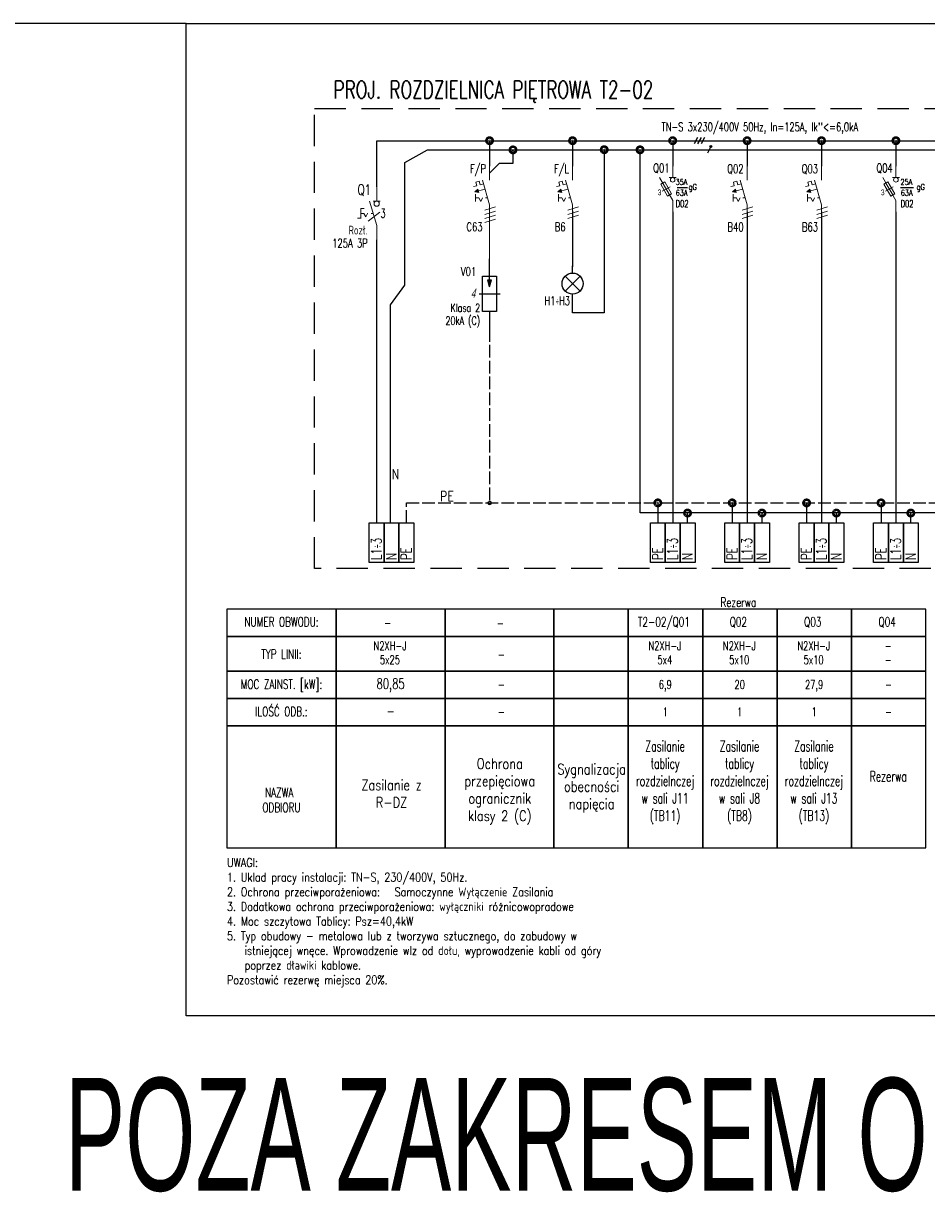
# Model space of a CAD drawing. Header units: millimetres. Extents: x -1290 to 1795, y -4192 to -1311.
# Tile 9 of 256: x -53 to 204, y -2428 to -2096. Entities that reach past the tile are written whole.
import ezdxf
from ezdxf.enums import TextEntityAlignment as Align

# ---------------------------------------------------------------- set-up
doc = ezdxf.new("R2010")
doc.units = ezdxf.units.MM
for name, pattern in [('ACAD_ISO02W100', [15, 12, -3]), ('ACAD_ISO03W100', [30, 12, -18]), ('DASHED', [19.05, 12.7, -6.35]), ('REDNIA', [0])]:
    doc.linetypes.add(name, pattern=pattern)
for name, color, linetype in [('$EL_Rezerwa', 30, 'Continuous'), ('A4_TABELKA', 255, 'Continuous'), ('L', 1, 'Continuous'), ('N', 3, 'Continuous'), ('PE', 9, 'Continuous'), ('SCHEMAT', 3, 'Continuous'), ('Symbole', 3, 'Continuous'), ('Tekst', 7, 'Continuous')]:
    doc.layers.add(name, color=color, linetype=linetype)
doc.layers.add('SCHEMAT_PROJ', color=1, linetype='Continuous', lineweight=9)
doc.styles.add('ROMANS', font='romans.shx', dxfattribs={"width": 0.8})
doc.styles.get("Standard").update_dxf_attribs({"font": 'ARIALN.TTF', "width": 0.8})

# ---------------------------------------------------------------- blocks, each defined once
blk = doc.blocks.new('689o789o')
h = blk.add_hatch(color=256)
edge = h.paths.add_edge_path()
edge.add_arc((0.34, 0.66), 0.211, 0, 360)
blk.add_line((0.34, 0.66), (-0.34, -0.66))
blk.add_circle((0.34, 0.66), 0.211)
blk = doc.blocks.new('ROZL3B')
for p, q in [((0, -4), (0, 0)), ((0, -11), (-2, -4)), ((-1, -4), (1, -4)), ((0, -11), (0, -15))]:
    blk.add_line(p, q)
at = {"color": 7}
for p, q in [((-4.53, -8.93), (-4.53, -6.08)), ((-4.53, -6.08), (-3.59, -6.08)), ((-4.53, -8.89), (-5.47, -8.89)), ((-3.61, -7.5), (-4.53, -7.5)), ((-3.61, -7.5), (-3.13, -8.47)), ((-2.64, -7.5), (-3.13, -8.47)), ((-2.41, -9.75), (0.92, -7.19))]:
    blk.add_line(p, q, dxfattribs=at)
at = {"color": 7, "linetype": 'ACAD_ISO03W100', "ltscale": 0.05}
blk.add_line((-1, -7.5), (-2.64, -7.5), dxfattribs=at)
blk.add_circle((0, -4.75), 0.75)
at = {"color": 7, "linetype": 'Continuous', "style": 'ROMANS', "width": 0.7}
blk.add_text('3', height=2.5, dxfattribs=at).set_placement((1.05, -8.74))
at = {"color": 3, "linetype": 'ACAD_ISO03W100', "style": 'ROMANS', "width": 0.7, "flags": 4}
for tag, p in [('NR_APARATU', (-10, 3)), ('TYP_APARATU1', (-10, -2.5)), ('TYP_APARATU2', (-10, -6))]:
    blk.add_attdef(tag, p, '', height=2.5, dxfattribs=at)
blk = doc.blocks.new('Żarówka')
at = {"layer": 'Symbole'}
for p, q in [((0, -2), (0, 0)), ((-2.12, -7.12), (2.12, -2.88)), ((-2.12, -2.88), (2.12, -7.12))]:
    blk.add_line(p, q, dxfattribs=at)
blk.add_circle((0, -5), 3, dxfattribs=at)
blk = doc.blocks.new('Kropka')
at = {"color": 0, "const_width": 0.919}
blk.add_lwpolyline([(0.01, -0.19, 0.198912), (0.14, -0.14, 0.198912), (0.2, -0.01, 0.198912), (0.14, 0.12, 0.198912), (0.01, 0.17, 0.198912), (-0.12, 0.12, 0.198912), (-0.17, -0.01, 0.198912), (-0.12, -0.14, 0.198912), (0.01, -0.19)], format="xyb", close=True, dxfattribs=at)
blk = doc.blocks.new('Ochronnik przepięciowy')
at = {"layer": 'Symbole'}
for p, q in [((0, -8), (0, 0)), ((0, -8), (-0.5, -6)), ((-0.5, -6), (0.5, -6)), ((-0.44, -6.25), (0.44, -6.25)), ((-0.38, -6.5), (0.38, -6.5)), ((0, -8), (0.5, -6)), ((-0.31, -6.75), (0.31, -6.75)), ((-0.25, -7), (0.25, -7)), ((-0.19, -7.25), (0.19, -7.25)), ((-0.12, -7.5), (0.12, -7.5)), ((0, -15), (0, -20))]:
    blk.add_line(p, q, dxfattribs=at)
at = {"layer": 'Symbole', "color": 5}
blk.add_line((-3, -10), (3, -10), dxfattribs=at)
at = {"layer": 'Symbole'}
blk.add_lwpolyline([(-2, -5), (2, -5), (2, -15), (-2, -15), (-2, -5)], dxfattribs=at)
at = {"layer": 'Symbole', "color": 7, "oblique": 15, "width": 0.8, "flags": 8}
blk.add_attdef('N', (-6.35, -11.05), '', height=2.5, dxfattribs=at)
blk = doc.blocks.new('1INST')
blk.add_hatch(color=3).paths.add_polyline_path([(-4.17, -7.33), (-3.07, -7.53), (-3.35, -6.57)])
for p, q in [((0, -4), (0, 0)), ((0, -11), (-2, -4)), ((0, -11), (0, -15))]:
    blk.add_line(p, q)
at = {"color": 3}
for p, q in [((-4.6, -5.83), (-3.64, -5.55)), ((-1.29, -6.5), (-4.17, -7.33)), ((-3.91, -4.59), (-2.95, -4.31)), ((-3.64, -5.55), (-3.91, -4.59)), ((-2.95, -4.31), (-2.68, -5.28)), ((-2.68, -5.28), (-1.71, -5)), ((-4, -10), (-4, -8)), ((-3.02, -8.96), (-4, -8.96)), ((-3.02, -8.96), (-2.5, -10)), ((-1.98, -8.96), (-2.5, -10))]:
    blk.add_line(p, q, dxfattribs=at)
at = {"color": 3, "linetype": 'ACAD_ISO03W100', "ltscale": 0.05}
blk.add_line((-0.58, -8.96), (-1.98, -8.96), dxfattribs=at)
at = {"color": 3}
blk.add_lwpolyline([(-4.17, -7.33), (-3.07, -7.53), (-3.35, -6.57)], close=True, dxfattribs=at)
at = {"color": 3, "linetype": 'ACAD_ISO03W100', "style": 'ROMANS', "width": 0.7}
for tag, p in [('NR_APARATU', (-1, -2)), ('TYP_APARATU', (-1, -19)), ('PRĄD_APARATU', (-1, -24))]:
    blk.add_attdef(tag, text='', height=2.5, dxfattribs=at).set_placement(p, align=Align.RIGHT)
at = {"color": 3, "linetype": 'ACAD_ISO03W100', "style": 'ROMANS', "text_generation_flag": 4, "width": 0.5}
blk.add_attdef('LICZBA_FAZ', text='', height=2, rotation=270, dxfattribs=at).set_placement((0, -11.5), align=Align.MIDDLE_LEFT)
blk = doc.blocks.new('Rozłacznik bezpiecznikowy 01')
for p, q in [((0, -5), (0, 0)), ((0, -15), (-5.77, -5)), ((-1.5, -5), (1.5, -5)), ((-5.25, -7.9), (-3.52, -6.9)), ((-2.25, -13.1), (-5.25, -7.9)), ((-4.39, -7.4), (-1.39, -12.6)), ((-3.52, -6.9), (-0.52, -12.1)), ((-0.52, -12.1), (-2.25, -13.1)), ((0, -20), (0, -15))]:
    blk.add_line(p, q)
at = {"color": 7}
blk.add_line((-4.62, -11), (-1.15, -9), dxfattribs=at)
blk.add_circle((0, -6), 1)
at = {"color": 7, "width": 0.8, "flags": 8}
blk.add_attdef('N', (-6.96, -12.84), '', height=2.5, dxfattribs=at)

msp = doc.modelspace()

# ---------------------------------------------------------------- linework, layer by layer
at = {"layer": '$EL_Rezerwa'}
for points in [[(140.38, -2270.45), (161.53, -2270.45), (161.53, -2262.7), (140.38, -2262.7)], [(140.38, -2280.32), (161.53, -2280.32), (161.53, -2270.45), (140.38, -2270.45)], [(140.38, -2288.08), (161.53, -2288.08), (161.53, -2280.32), (140.38, -2280.32)], [(140.38, -2295.83), (161.53, -2295.83), (161.53, -2288.08), (140.38, -2288.08)], [(140.38, -2330.54), (161.53, -2330.54), (161.53, -2295.83), (140.38, -2295.83)]]:
    msp.add_lwpolyline(points, close=True, dxfattribs=at)
for p, q in [((138.88, -2128.66), (137.92, -2130.53)), ((139.91, -2128.66), (138.94, -2130.53)), ((140.91, -2128.66), (139.95, -2130.53))]:
    msp.add_line(p, q)
at = {"layer": 'A4_TABELKA'}
for points in [[(45.6, -2238.15), (49.83, -2238.15), (49.83, -2249.43), (45.6, -2249.43)], [(49.83, -2238.15), (54.06, -2238.15), (54.06, -2249.43), (49.83, -2249.43)], [(54.06, -2238.15), (58.29, -2238.15), (58.29, -2249.43), (54.06, -2249.43)], [(125.51, -2238.15), (129.74, -2238.15), (129.74, -2249.43), (125.51, -2249.43)], [(129.74, -2238.15), (133.97, -2238.15), (133.97, -2249.43), (129.74, -2249.43)], [(133.97, -2238.15), (138.2, -2238.15), (138.2, -2249.43), (133.97, -2249.43)], [(146.66, -2238.15), (150.89, -2238.15), (150.89, -2249.43), (146.66, -2249.43)], [(150.89, -2238.15), (155.12, -2238.15), (155.12, -2249.43), (150.89, -2249.43)], [(155.12, -2238.15), (159.35, -2238.15), (159.35, -2249.43), (155.12, -2249.43)], [(167.81, -2238.15), (172.04, -2238.15), (172.04, -2249.43), (167.81, -2249.43)], [(172.04, -2238.15), (176.27, -2238.15), (176.27, -2249.43), (172.04, -2249.43)], [(176.27, -2238.15), (180.5, -2238.15), (180.5, -2249.43), (176.27, -2249.43)], [(188.96, -2238.15), (193.19, -2238.15), (193.19, -2249.43), (188.96, -2249.43)], [(193.19, -2238.15), (197.42, -2238.15), (197.42, -2249.43), (193.19, -2249.43)], [(197.42, -2238.15), (201.65, -2238.15), (201.65, -2249.43), (197.42, -2249.43)], [(5.14, -2270.45), (36.16, -2270.45), (36.16, -2262.7), (5.14, -2262.7)], [(36.16, -2270.45), (67.18, -2270.45), (67.18, -2262.7), (36.16, -2262.7)], [(67.18, -2270.45), (98.08, -2270.45), (98.08, -2262.7), (67.18, -2262.7)], [(98.08, -2270.45), (119.23, -2270.45), (119.23, -2262.7), (98.08, -2262.7)], [(119.23, -2270.45), (140.38, -2270.45), (140.38, -2262.7), (119.23, -2262.7)], [(161.53, -2270.45), (182.68, -2270.45), (182.68, -2262.7), (161.53, -2262.7)], [(182.68, -2270.45), (203.83, -2270.45), (203.83, -2262.7), (182.68, -2262.7)], [(5.14, -2280.32), (36.16, -2280.32), (36.16, -2270.45), (5.14, -2270.45)], [(36.16, -2280.32), (67.18, -2280.32), (67.18, -2270.45), (36.16, -2270.45)], [(67.18, -2280.32), (98.08, -2280.32), (98.08, -2270.45), (67.18, -2270.45)], [(98.08, -2280.32), (119.23, -2280.32), (119.23, -2270.45), (98.08, -2270.45)], [(119.23, -2280.32), (140.38, -2280.32), (140.38, -2270.45), (119.23, -2270.45)], [(161.53, -2280.32), (182.68, -2280.32), (182.68, -2270.45), (161.53, -2270.45)], [(182.68, -2280.32), (203.83, -2280.32), (203.83, -2270.45), (182.68, -2270.45)], [(5.14, -2288.08), (36.16, -2288.08), (36.16, -2280.32), (5.14, -2280.32)], [(36.16, -2288.08), (67.18, -2288.08), (67.18, -2280.32), (36.16, -2280.32)], [(67.18, -2288.08), (98.08, -2288.08), (98.08, -2280.32), (67.18, -2280.32)], [(98.08, -2288.08), (119.23, -2288.08), (119.23, -2280.32), (98.08, -2280.32)], [(119.23, -2288.08), (140.38, -2288.08), (140.38, -2280.32), (119.23, -2280.32)], [(161.53, -2288.08), (182.68, -2288.08), (182.68, -2280.32), (161.53, -2280.32)], [(182.68, -2288.08), (203.83, -2288.08), (203.83, -2280.32), (182.68, -2280.32)], [(5.14, -2295.83), (36.16, -2295.83), (36.16, -2288.08), (5.14, -2288.08)], [(36.16, -2295.83), (67.18, -2295.83), (67.18, -2288.08), (36.16, -2288.08)], [(67.18, -2295.83), (98.08, -2295.83), (98.08, -2288.08), (67.18, -2288.08)], [(98.08, -2295.83), (119.23, -2295.83), (119.23, -2288.08), (98.08, -2288.08)], [(119.23, -2295.83), (140.38, -2295.83), (140.38, -2288.08), (119.23, -2288.08)], [(161.53, -2295.83), (182.68, -2295.83), (182.68, -2288.08), (161.53, -2288.08)], [(182.68, -2295.83), (203.83, -2295.83), (203.83, -2288.08), (182.68, -2288.08)], [(5.14, -2330.54), (36.16, -2330.54), (36.16, -2295.83), (5.14, -2295.83)], [(36.16, -2330.54), (67.18, -2330.54), (67.18, -2295.83), (36.16, -2295.83)], [(67.18, -2330.54), (98.08, -2330.54), (98.08, -2295.83), (67.18, -2295.83)], [(98.08, -2330.54), (119.23, -2330.54), (119.23, -2295.83), (98.08, -2295.83)], [(119.23, -2330.54), (140.38, -2330.54), (140.38, -2295.83), (119.23, -2295.83)], [(161.53, -2330.54), (182.68, -2330.54), (182.68, -2295.83), (161.53, -2295.83)], [(182.68, -2330.54), (203.83, -2330.54), (203.83, -2295.83), (182.68, -2295.83)]]:
    msp.add_lwpolyline(points, close=True, dxfattribs=at)
at = {"layer": 'Defpoints', "color": 2, "linetype": 'REDNIA'}
msp.add_lwpolyline([(-6.39, -2096.27), (-1290.35, -2096.27)], dxfattribs=at)
at = {"layer": 'Defpoints', "color": 6, "linetype": 'REDNIA'}
msp.add_lwpolyline([(-6.39, -2096.27), (393.61, -2096.27), (393.61, -2378.27), (-6.39, -2378.27)], close=True, dxfattribs=at)
at = {"layer": 'L'}
for p, q in [((47.72, -2129.6), (375.18, -2129.6)), ((79.81, -2129.6), (79.81, -2136.83)), ((103.4, -2129.6), (103.4, -2136.83)), ((131.86, -2129.6), (131.86, -2136.83)), ((153.01, -2129.6), (153.01, -2136.83)), ((174.16, -2129.6), (174.16, -2136.83)), ((195.31, -2129.6), (195.31, -2136.83)), ((103.4, -2149.51), (103.4, -2165.42))]:
    msp.add_line(p, q, dxfattribs=at)
at = {"layer": 'L', "color": 255, "linetype": 'DASHED', "ltscale": 0.7}
msp.add_lwpolyline([(30.07, -2120.46), (378.61, -2120.46), (378.61, -2251.13), (30.07, -2251.13)], close=True, dxfattribs=at)
at = {"layer": 'L'}
for points in [[(47.72, -2142.74), (47.72, -2129.6)], [(131.86, -2149.79), (131.86, -2238.15)], [(153.01, -2149.79), (153.01, -2238.15)], [(174.16, -2149.79), (174.16, -2238.15)], [(195.31, -2149.79), (195.31, -2238.15)], [(47.72, -2238.15), (47.72, -2157.74)]]:
    msp.add_lwpolyline(points, dxfattribs=at)
at = {"layer": 'N'}
for p, q in [((136.09, -2238.24), (136.09, -2235.42)), ((157.24, -2238.24), (157.24, -2235.42)), ((178.39, -2238.24), (178.39, -2235.42)), ((199.54, -2238.24), (199.54, -2235.42))]:
    msp.add_line(p, q, dxfattribs=at)
for points in [[(51.67, -2238.15), (51.67, -2176.23), (55.74, -2170.61), (55.74, -2135.8), (62.16, -2132.19)], [(62.16, -2132.19), (375.18, -2132.19)], [(86.44, -2132.19), (86.44, -2136.12), (82.53, -2136.12), (79.81, -2138.83)], [(112.4, -2132.19), (112.4, -2178.53), (103.4, -2178.53), (103.4, -2173.2)], [(286.06, -2235.33), (122.58, -2235.33), (122.58, -2132.19)]]:
    msp.add_lwpolyline(points, dxfattribs=at)
at = {"layer": 'PE', "linetype": 'ACAD_ISO02W100', "ltscale": 0.3}
msp.add_line((79.81, -2183.12), (79.81, -2232.83), dxfattribs=at)
at = {"layer": 'PE', "linetype": 'ACAD_ISO02W100', "ltscale": 3}
for p, q in [((127.63, -2232.51), (127.63, -2238.15)), ((148.78, -2232.51), (148.78, -2238.15)), ((169.93, -2232.51), (169.93, -2238.15)), ((191.08, -2232.51), (191.08, -2238.15))]:
    msp.add_line(p, q, dxfattribs=at)
at = {"layer": 'PE', "linetype": 'ACAD_ISO02W100', "ltscale": 0.3}
msp.add_lwpolyline([(56.18, -2238.15), (56.18, -2232.51), (374.86, -2232.51)], dxfattribs=at)
at = {"layer": 'SCHEMAT_PROJ', "linetype": 'Continuous'}
msp.add_lwpolyline([(79.81, -2149.79), (79.81, -2163.12)], dxfattribs=at)
at = {"layer": 'Symbole', "color": 7}
for p, q in [((133.13, -2142.91), (136.03, -2142.91)), ((196.58, -2142.91), (200.34, -2142.91))]:
    msp.add_line(p, q, dxfattribs=at)

# ---------------------------------------------------------------- block references
at = {"xscale": 1.41, "yscale": 1.41, "zscale": 1.41}
msp.add_blockref('689o789o', (142.22, -2132.19), dxfattribs=at)
at = {"layer": 'L', "xscale": 1.973999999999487, "yscale": 1.973999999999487, "zscale": 1.973999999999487}
for p in [(79.78, -2129.58), (103.37, -2129.58), (131.83, -2129.58), (152.98, -2129.58), (174.13, -2129.58), (195.28, -2129.58)]:
    msp.add_blockref('Kropka', p, dxfattribs=at)
at = {"layer": 'N', "xscale": 1.973999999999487, "yscale": 1.973999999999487, "zscale": 1.973999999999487}
for p in [(86.44, -2132.19), (112.37, -2132.14), (122.55, -2132.17), (136.06, -2235.38), (157.21, -2235.37), (178.36, -2235.38), (199.51, -2235.37)]:
    msp.add_blockref('Kropka', p, dxfattribs=at)
at = {"layer": 'PE', "linetype": 'ACAD_ISO02W100', "ltscale": 0.3}
msp.add_blockref('Kropka', (79.81, -2232.51), dxfattribs=at)
at = {"layer": 'PE', "xscale": 1.973999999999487, "yscale": 1.973999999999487, "zscale": 1.973999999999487}
for p in [(127.6, -2232.49), (148.75, -2232.49), (169.9, -2232.49), (191.05, -2232.49)]:
    msp.add_blockref('Kropka', p, dxfattribs=at)
at = {"layer": 'SCHEMAT', "linetype": 'DASHED', "ltscale": 0.25}
ref = msp.add_blockref('Ochronnik przepięciowy', (79.81, -2163.12), dxfattribs=at)
ref.add_attrib('N', '4', (74.46, -2174.17), dxfattribs={"layer": 'Symbole', "color": 7, "height": 2.5, "oblique": 15, "width": 0.8})
at = {"layer": 'SCHEMAT_PROJ', "linetype": 'Continuous'}
ref = msp.add_blockref('1INST', (79.81, -2136.83), dxfattribs=at)
ref.add_attrib('NR_APARATU', 'F/P', dxfattribs={"layer": '0', "color": 3, "linetype": 'ACAD_ISO03W100', "height": 2.5, "style": 'ROMANS', "width": 0.7}).set_placement((78.81, -2138.83), align=Align.RIGHT)
ref.add_attrib('PRĄD_APARATU', 'C63', dxfattribs={"layer": '0', "color": 3, "linetype": 'ACAD_ISO03W100', "height": 2.5, "style": 'ROMANS', "width": 0.7}).set_placement((77.82, -2155.33), align=Align.RIGHT)
ref.add_attrib('LICZBA_FAZ', '////', dxfattribs={"layer": '0', "color": 3, "linetype": 'ACAD_ISO03W100', "height": 2, "rotation": 270, "style": 'ROMANS', "text_generation_flag": 4, "width": 0.5}).set_placement((79.81, -2148.33), align=Align.MIDDLE_LEFT)
ref = msp.add_blockref('1INST', (103.4, -2136.83), dxfattribs=at)
ref.add_attrib('NR_APARATU', 'F/L', dxfattribs={"layer": '0', "color": 3, "linetype": 'ACAD_ISO03W100', "height": 2.5, "style": 'ROMANS', "width": 0.7}).set_placement((102.4, -2138.83), align=Align.RIGHT)
ref.add_attrib('PRĄD_APARATU', 'B6', dxfattribs={"layer": '0', "color": 3, "linetype": 'ACAD_ISO03W100', "height": 2.5, "style": 'ROMANS', "width": 0.7}).set_placement((101.41, -2155.33), align=Align.RIGHT)
ref.add_attrib('LICZBA_FAZ', '///', dxfattribs={"layer": '0', "color": 3, "linetype": 'ACAD_ISO03W100', "height": 2, "rotation": 270, "style": 'ROMANS', "text_generation_flag": 4, "width": 0.5}).set_placement((103.4, -2148.33), align=Align.MIDDLE_LEFT)
at = {"layer": 'SCHEMAT_PROJ'}
ref = msp.add_blockref('Rozłacznik bezpiecznikowy 01', (131.86, -2136.83), dxfattribs=dict(at, xscale=0.6479999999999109, yscale=0.6479999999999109, zscale=0.6479999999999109))
ref.add_attrib('N', '3', (127.6, -2145.09), dxfattribs={"layer": 'Symbole', "color": 7, "height": 1.62, "width": 0.8})
at = {"layer": 'SCHEMAT_PROJ', "linetype": 'Continuous'}
ref = msp.add_blockref('1INST', (153.01, -2136.83), dxfattribs=at)
ref.add_attrib('NR_APARATU', 'Q02', dxfattribs={"layer": '0', "color": 3, "linetype": 'ACAD_ISO03W100', "height": 2.5, "style": 'ROMANS', "width": 0.7}).set_placement((152.01, -2138.83), align=Align.RIGHT)
ref.add_attrib('PRĄD_APARATU', 'B40', dxfattribs={"layer": '0', "color": 3, "linetype": 'ACAD_ISO03W100', "height": 2.5, "style": 'ROMANS', "width": 0.7}).set_placement((152.01, -2155.37), align=Align.RIGHT)
ref.add_attrib('LICZBA_FAZ', '///', dxfattribs={"layer": '0', "color": 3, "linetype": 'ACAD_ISO03W100', "height": 2, "rotation": 270, "style": 'ROMANS', "text_generation_flag": 4, "width": 0.5}).set_placement((153.01, -2148.33), align=Align.MIDDLE_LEFT)
ref = msp.add_blockref('1INST', (174.16, -2136.83), dxfattribs=at)
ref.add_attrib('NR_APARATU', 'Q03', dxfattribs={"layer": '0', "color": 3, "linetype": 'ACAD_ISO03W100', "height": 2.5, "style": 'ROMANS', "width": 0.7}).set_placement((173.16, -2138.83), align=Align.RIGHT)
ref.add_attrib('PRĄD_APARATU', 'B63', dxfattribs={"layer": '0', "color": 3, "linetype": 'ACAD_ISO03W100', "height": 2.5, "style": 'ROMANS', "width": 0.7}).set_placement((173.16, -2155.37), align=Align.RIGHT)
ref.add_attrib('LICZBA_FAZ', '///', dxfattribs={"layer": '0', "color": 3, "linetype": 'ACAD_ISO03W100', "height": 2, "rotation": 270, "style": 'ROMANS', "text_generation_flag": 4, "width": 0.5}).set_placement((174.16, -2148.33), align=Align.MIDDLE_LEFT)
at = {"layer": 'SCHEMAT_PROJ'}
ref = msp.add_blockref('Rozłacznik bezpiecznikowy 01', (195.31, -2136.83), dxfattribs=dict(at, xscale=0.6479999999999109, yscale=0.6479999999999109, zscale=0.6479999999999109))
ref.add_attrib('N', '3', (191.05, -2145.09), dxfattribs={"layer": 'Symbole', "color": 7, "height": 1.62, "width": 0.8})
ref = msp.add_blockref('ROZL3B', (47.72, -2142.74), dxfattribs=at)
ref.add_attrib('NR_APARATU', 'Q1', (42.32, -2145.02), dxfattribs={"layer": '0', "color": 3, "linetype": 'ACAD_ISO03W100', "height": 3, "style": 'ROMANS', "width": 0.7, "flags": 4})
ref.add_attrib('TYP_APARATU1', 'Rozł.', (39.73, -2156.25), dxfattribs={"layer": '0', "color": 3, "linetype": 'ACAD_ISO03W100', "height": 2.5, "style": 'ROMANS', "width": 0.7, "flags": 4})
ref.add_attrib('TYP_APARATU2', '125A 3P', (35.06, -2159.96), dxfattribs={"layer": '0', "color": 3, "linetype": 'ACAD_ISO03W100', "height": 2.5, "style": 'ROMANS', "width": 0.7, "flags": 4})
at = {"layer": 'Symbole'}
msp.add_blockref('Żarówka', (103.4, -2165.2), dxfattribs=at)

# ---------------------------------------------------------------- texts
at = {"layer": '$EL_Rezerwa', "style": 'ROMANS', "width": 0.7}
for s, height, p in [('Rezerwa', 2.644, (150.53, -2262.06)), ('Q02', 2.644, (150.52, -2267.63)), ('N2XH-J', 2.467, (150.79, -2274.37)), ('5x10', 2.467, (150.76, -2278.32)), ('20', 2.467, (150.9, -2285.36)), ('1', 2.47, (150.9, -2293.13))]:
    msp.add_text(s, height=height, dxfattribs=at).set_placement(p, align=Align.CENTER)
at = {"layer": '$EL_Rezerwa', "insert": (150.85, -2311.99), "char_height": 2.961, "width": 17.7899, "attachment_point": 5, "style": 'ROMANS'}
msp.add_mtext('{\\W0.65;Zasilanie tablicy rozdzielnczej w sali J8\\P(TB8)}', dxfattribs=at)
at = {"layer": 'A4_TABELKA', "style": 'ROMANS', "width": 0.7}
for s, height, p in [("TN-S 3x230/400V 50Hz, In=125A, Ik''<=6,0kA", 2.4675, (156.63, -2126.93)), ('NUMER OBWODU:', 2.6437, (20.65, -2267.63)), ('T2-02/Q01', 2.644, (129.37, -2267.63)), ('Q03', 2.644, (171.67, -2267.63)), ('Q04', 2.644, (192.82, -2267.63)), ('-', 2.64, (50.8, -2267.91)), ('-', 2.64, (82.88, -2268)), ('N2XH-J', 2.467, (51.51, -2274.37)), ('N2XH-J', 2.467, (129.64, -2274.37)), ('N2XH-J', 2.467, (171.94, -2274.37)), ('TYP LINII:', 2.644, (20.65, -2276.8)), ('-', 2.47, (193.09, -2274.37)), ('5x25', 2.467, (51.48, -2278.32)), ('-', 2.47, (83.15, -2276.81)), ('5x4', 2.467, (129.61, -2278.32)), ('5x10', 2.467, (171.91, -2278.32)), ('-', 2.47, (193.06, -2278.32)), ('MOC ZAINST. [kW]:', 2.6437, (20.65, -2285.36)), ('80,85', 2.961, (51.67, -2285.36)), ('-', 2.47, (83.15, -2285.38)), ('6,9', 2.467, (129.75, -2285.36)), ('27,9', 2.467, (172.05, -2285.36)), ('-', 2.47, (193.2, -2285.36)), ('ILOŚĆ ODB.:', 2.6437, (20.65, -2293.12)), ('-', 2.96, (51.67, -2293.12)), ('-', 2.47, (83.15, -2293.13)), ('1', 2.47, (129.75, -2293.13)), ('1', 2.47, (172.05, -2293.13)), ('-', 2.47, (193.2, -2293.13)), ('NAZWA ', 2.644, (20.65, -2316.16)), ('ODBIORU', 2.644, (20.65, -2320.39))]:
    msp.add_text(s, height=height, dxfattribs=at).set_placement(p, align=Align.CENTER)
for s, height, p in [('L1÷3', 2.961, (49.13, -2248.72)), ('L1÷3', 2.961, (133.27, -2248.72)), ('L1÷3', 2.961, (154.42, -2248.72)), ('L1÷3', 2.961, (175.57, -2248.72)), ('L1÷3', 2.961, (196.72, -2248.72)), ('PE', 2.961, (57.59, -2248.72)), ('PE', 2.961, (129.04, -2248.72)), ('PE', 2.961, (150.19, -2248.72)), ('PE', 2.961, (171.34, -2248.72)), ('PE', 2.961, (192.49, -2248.72)), ('N', 2.96, (53.36, -2248.72)), ('N', 2.96, (137.5, -2248.72)), ('N', 2.96, (158.65, -2248.72)), ('N', 2.96, (179.8, -2248.72)), ('N', 2.96, (200.95, -2248.72))]:
    msp.add_text(s, height=height, rotation=90, dxfattribs=at).set_placement(p)
at = {"layer": 'A4_TABELKA', "char_height": 2.961, "attachment_point": 5, "style": 'ROMANS'}
for s, insert, width in [('{\\W0.65;Zasilanie tablicy rozdzielnczej w sali J11\\P(TB11)}', (129.7, -2311.99), 17.7899), ('{\\W0.65;Zasilanie tablicy rozdzielnczej w sali J13\\P(TB13)}', (172, -2311.99), 17.7899), ('Ochrona przepięciowa\\Pogranicznik klasy 2 (C)', (82.71, -2314.5), 27.7124), ('Sygnalizacja\\Pobecności\\Pnapięcia', (108.82, -2313.59), 24.0038), ('{\\W0.65;Rezerwa}', (193.15, -2310.22), 20.3102), ('Zasilanie z R-DZ', (51.94, -2315.14), 24.0038)]:
    msp.add_mtext(s, dxfattribs=dict(at, insert=insert, width=width))
at = {"layer": 'Defpoints', "color": 6, "linetype": 'REDNIA', "width": 0.7}
msp.add_text('POZA ZAKRESEM OPRACOWANIA', height=32, dxfattribs=at).set_placement((-40.88, -2427.92))
at = {"layer": 'L', "color": 3, "style": 'ROMANS', "width": 0.7}
for s, p in [('35A', (132.68, -2142.16)), ('gG', (136.39, -2143.57)), ('25A', (196.59, -2142.16)), ('gG', (201.2, -2143.57)), ('63A', (132.7, -2145.25)), ('63A', (196.67, -2145.25))]:
    msp.add_text(s, height=1.662, dxfattribs=at).set_placement(p)
at = {"layer": 'N', "style": 'ROMANS', "width": 0.8}
msp.add_text('N', height=2.82, dxfattribs=at).set_placement((52, -2225.76))
at = {"layer": 'PE', "linetype": 'Continuous', "ltscale": 0.3, "style": 'ROMANS', "width": 0.8}
msp.add_text('PE', height=2.82, dxfattribs=at).set_placement((65.77, -2232.03))
at = {"layer": 'SCHEMAT', "color": 3, "style": 'ROMANS', "width": 0.7}
for s, height, p in [('Q01', 2.5, (126.31, -2138.61)), ('Q04', 2.5, (189.76, -2138.61)), ('D02', 2, (132.7, -2148.51)), ('D02', 2, (196.64, -2148.51)), ('V01', 2.5, (71.65, -2168.03))]:
    msp.add_text(s, height=height, dxfattribs=at).set_placement(p)
for s, height, p in [('Klasa 2', 2.344, (77.14, -2178.25)), ('H1÷H3', 2.5, (102.68, -2176.34)), ('20kA (C)', 2.344, (77.14, -2181.9))]:
    msp.add_text(s, height=height, dxfattribs=at).set_placement(p, align=Align.RIGHT)
at = {"layer": 'Symbole', "color": 4, "style": 'ROMANS', "width": 0.7}
msp.add_text('PROJ. ROZDZIELNICA PIĘTROWA T2-02', height=5, dxfattribs=at).set_placement((35.46, -2117.6))
at = {"layer": 'Tekst', "insert": (5.16, -2333.45), "char_height": 2.5, "width": 118.9779, "attachment_point": 1, "style": 'ROMANS'}
msp.add_mtext('UWAGI:\\P1. Uklad pracy instalacji: TN-S, 230/400V, 50Hz.\\P2. Ochrona przeciwporażeniowa:   Samoczynne Wyłączenie Zasilania\\P3. Dodatkowa ochrona przeciwporażeniowa: wyłączniki różnicowopradowe\\P4. Moc szczytowa Tablicy: Psz=40,4kW\\P\\pxi-2,l2;5. Typ obudowy - metalowa lub z tworzywa sztucznego, do zabudowy w istniejącej wnęce. Wprowadzenie wlz od dołu, wyprowadzenie kabli od góry poprzez dławiki kablowe. \\PPozostawić rezerwę miejsca 20%.', dxfattribs=at)

doc.saveas('drawing.dxf')
